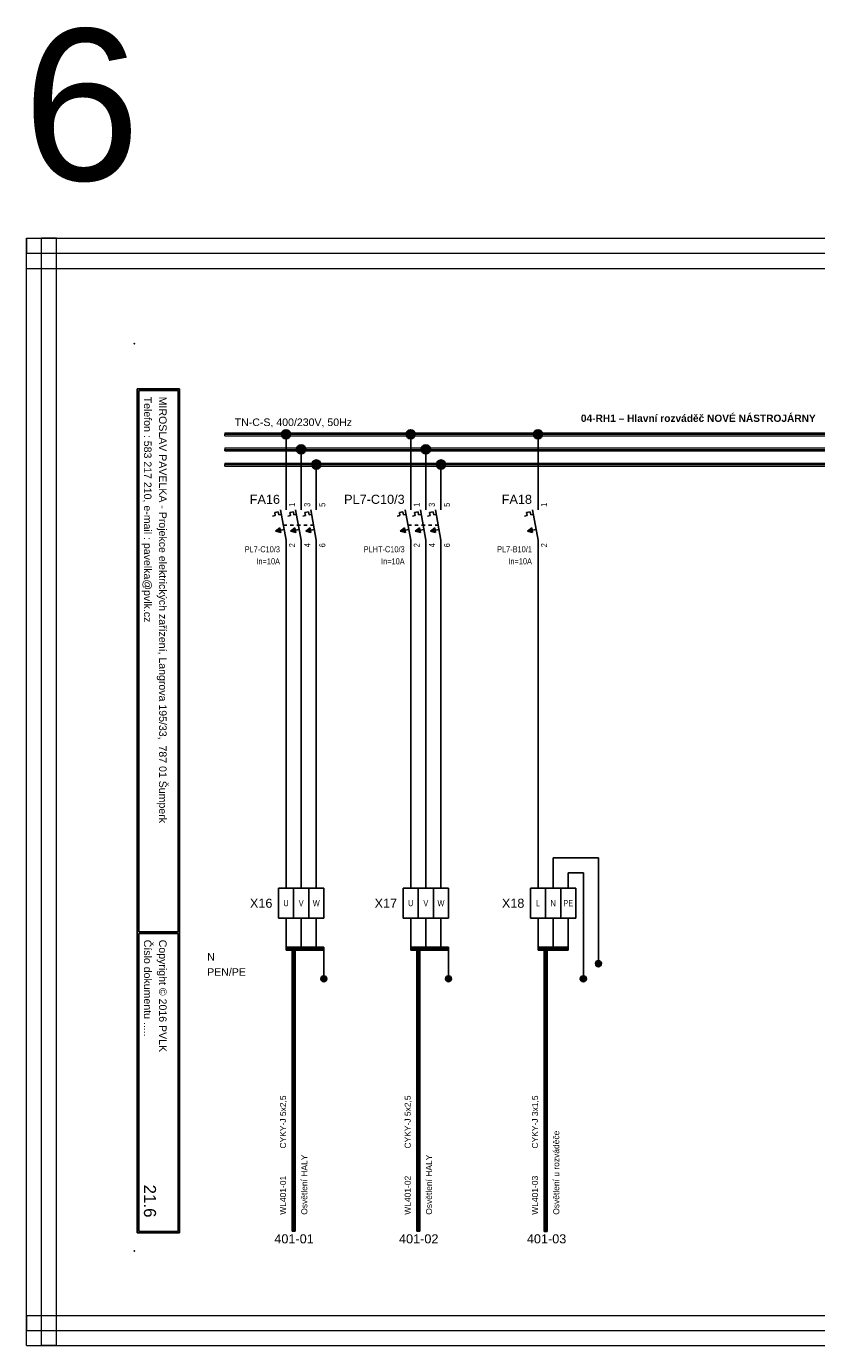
# Model space of a CAD drawing. Extents: x -1130 to 2703, y 1069 to 2560.
# Tile 30 of 31: x 2204 to 2465, y 2124 to 2560. Entities that reach past the tile are written whole.
import ezdxf
from ezdxf.enums import TextEntityAlignment as Align

# ---------------------------------------------------------------- set-up
doc = ezdxf.new("R2010")
doc.units = 0
doc.header["$MEASUREMENT"] = 0
doc.linetypes.add('DASHED', pattern=[0.564444, 0.282222, -0.282222])
for name, color, linetype in [('1-KRESBA', 7, 'Continuous'), ('__10-Popisy', 220, 'Continuous'), ('__Bílá', 7, 'Continuous'), ('__Oranžová', 30, 'Continuous'), ('__Rudá 010', 10, 'Continuous'), ('__Svmodrá', 4, 'Continuous'), ('__Vínová 220', 220, 'Continuous'), ('__Zelená', 3, 'Continuous'), ('__Černá 250', 7, 'Continuous')]:
    doc.layers.add(name, color=color, linetype=linetype)
doc.styles.add('Arial', font='arial.ttf')
doc.styles.add('GENERATED_STYLE_1', font='arial.ttf')

# ---------------------------------------------------------------- blocks, each defined once
blk = doc.blocks.new('L0001A02')
at = {"linetype": 'Continuous'}
h = blk.add_hatch(color=256, dxfattribs=at)
edge = h.paths.add_edge_path()
edge.add_arc((0, 0), 1.5, 0, 360)
blk.add_circle((0, 0), 1.5)
blk = doc.blocks.new('FEVA1606')
at = {"linetype": 'Continuous'}
for points in [[(-3.5, -2), (-2.06, -0.92), (-1.77, -2.5)], [(1.5, -2), (2.94, -0.92), (3.23, -2.5)], [(6.5, -2), (7.94, -0.92), (8.23, -2.5)]]:
    blk.add_hatch(color=256, dxfattribs=at).paths.add_polyline_path(points)
for p, q in [((0, 5), (0, 10)), ((5, 5), (5, 10)), ((10, 5), (10, 10)), ((-1.82, 5), (0, -5)), ((3.18, 5), (5, -5)), ((8.18, 5), (10, -5)), ((-4.45, 2.96), (-3.57, 3.12)), ((-3.75, 4.14), (-2.56, 4.35)), ((-3.75, 4.14), (-3.57, 3.12)), ((-2.56, 4.35), (-2.38, 3.34)), ((-2.38, 3.34), (-1.54, 3.49)), ((0.55, 2.96), (1.43, 3.12)), ((1.25, 4.14), (2.44, 4.35)), ((1.25, 4.14), (1.43, 3.12)), ((2.44, 4.35), (2.62, 3.34)), ((2.62, 3.34), (3.46, 3.49)), ((5.55, 2.96), (6.43, 3.12)), ((6.25, 4.14), (7.44, 4.35)), ((6.25, 4.14), (6.43, 3.12)), ((7.44, 4.35), (7.62, 3.34)), ((7.62, 3.34), (8.46, 3.49)), ((-3.5, -2), (-2.06, -0.92)), ((-3.5, -2), (-0.64, -1.48)), ((-3.5, -2), (-1.77, -2.5)), ((-2.06, -0.92), (-1.77, -2.5)), ((1.5, -2), (2.94, -0.92)), ((1.5, -2), (4.36, -1.48)), ((1.5, -2), (3.23, -2.5)), ((2.94, -0.92), (3.23, -2.5)), ((6.5, -2), (7.94, -0.92)), ((6.5, -2), (9.36, -1.48)), ((6.5, -2), (8.23, -2.5)), ((7.94, -0.92), (8.23, -2.5)), ((0, -5), (0, -10)), ((5, -5), (5, -10)), ((10, -5), (10, -10))]:
    blk.add_line(p, q)
at = {"linetype": 'DASHED', "ltscale": 4}
blk.add_line((-0.91, 0), (9.09, 0), dxfattribs=at)
at = {"style": 'Arial'}
blk.add_attdef('POPIS', text='', height=3, dxfattribs=at).set_placement((-2, 7), align=Align.RIGHT)
at = {"style": 'Arial', "width": 0.8}
for tag, p in [('NO1', (3, 6)), ('NO2', (8, 6)), ('NO3', (13, 6))]:
    blk.add_attdef(tag, p, '', height=2, rotation=90, dxfattribs=at)
for tag, p in [('TYP', (-2, -9)), ('PROUD', (-2, -13)), ('DOPLŇ1', (-2, -17)), ('DOPLŇ2', (-2, -21))]:
    blk.add_attdef(tag, text='', height=2, dxfattribs=at).set_placement(p, align=Align.RIGHT)
for tag, p in [('CO1', (3, -6)), ('CO2', (8, -6)), ('CO3', (13, -6))]:
    blk.add_attdef(tag, text='', height=2, rotation=90, dxfattribs=at).set_placement(p, align=Align.RIGHT)
blk = doc.blocks.new('V0085A01')
h = blk.add_hatch(color=256)
edge = h.paths.add_edge_path()
edge.add_arc((0, 0), 1, 0, 360)
blk.add_circle((0, 0), 1)
blk = doc.blocks.new('V0109A03')
for p, q in [((5, 10), (0, 10)), ((0, 0), (0, 10)), ((10, 10), (5, 10)), ((5, 0), (5, 10)), ((15, 10), (10, 10)), ((10, 0), (10, 10)), ((15, 0), (15, 10)), ((5, 0), (0, 0)), ((10, 0), (5, 0)), ((15, 0), (10, 0))]:
    blk.add_line(p, q)
at = {"style": 'Arial'}
blk.add_attdef('POPIS', text='', height=3, dxfattribs=at).set_placement((-2, 5), align=Align.RIGHT)
at = {"style": 'Arial', "width": 0.8}
for tag, p in [('S1', (2.5, 5)), ('S2', (7.5, 5)), ('S3', (12.5, 5))]:
    blk.add_attdef(tag, text='', height=2, dxfattribs=at).set_placement(p, align=Align.MIDDLE)
blk = doc.blocks.new('FEVA1462')
blk.add_hatch(color=256).paths.add_polyline_path([(-3.5, -2), (-2.06, -0.92), (-1.772, -2.504)])
for p, q in [((0, 5), (0, 10)), ((-1.818, 5), (0, -5)), ((-4.448, 2.964), (-3.568, 3.124)), ((-3.752, 4.136), (-2.564, 4.352)), ((-3.752, 4.136), (-3.568, 3.124)), ((-2.564, 4.352), (-2.38, 3.34)), ((-2.38, 3.34), (-1.544, 3.492)), ((-3.5, -2), (-2.06, -0.92)), ((-3.5, -2), (-0.64, -1.48)), ((-3.5, -2), (-1.772, -2.504)), ((-2.06, -0.92), (-1.772, -2.504)), ((0, -5), (0, -10))]:
    blk.add_line(p, q)
at = {"style": 'Arial'}
blk.add_attdef('POPIS', text='', height=3, dxfattribs=at).set_placement((-2, 7), align=Align.RIGHT)
at = {"style": 'Arial', "width": 0.8}
blk.add_attdef('NO1', (3, 6), '', height=2, rotation=90, dxfattribs=at)
for tag, p in [('TYP', (-2, -9)), ('PROUD', (-2, -13)), ('DOPLŇ1', (-2, -17)), ('DOPLŇ2', (-2, -21))]:
    blk.add_attdef(tag, text='', height=2, dxfattribs=at).set_placement(p, align=Align.RIGHT)
blk.add_attdef('CO1', text='', height=2, rotation=90, dxfattribs=at).set_placement((3, -6), align=Align.RIGHT)

msp = doc.modelspace()

# ---------------------------------------------------------------- linework, layer by layer
at = {"layer": '1-KRESBA'}
for p, q in [((2289.55, 2405.64), (2289.55, 2425.64)), ((2330.8, 2405.64), (2330.8, 2425.64)), ((2372.91, 2405.64), (2372.91, 2425.64)), ((2294.55, 2405.64), (2294.55, 2420.64)), ((2335.8, 2405.64), (2335.8, 2420.64)), ((2299.55, 2405.64), (2299.55, 2415.64)), ((2340.8, 2405.64), (2340.8, 2415.64)), ((2289.55, 2275.64), (2289.55, 2385.64)), ((2294.55, 2385.64), (2294.55, 2275.64)), ((2299.55, 2385.64), (2299.55, 2275.64)), ((2330.8, 2275.64), (2330.8, 2385.64)), ((2335.8, 2385.64), (2335.8, 2275.64)), ((2340.8, 2385.64), (2340.8, 2275.64)), ((2372.91, 2275.64), (2372.91, 2385.64)), ((2392.91, 2285.64), (2377.91, 2285.64)), ((2377.91, 2285.64), (2377.91, 2275.64)), ((2392.91, 2250.64), (2392.91, 2285.64)), ((2382.91, 2275.64), (2382.91, 2280.64)), ((2382.91, 2280.64), (2387.91, 2280.64)), ((2387.91, 2280.64), (2387.91, 2245.64)), ((2289.55, 2265.64), (2289.55, 2255.64)), ((2294.55, 2265.64), (2294.55, 2255.64)), ((2299.55, 2265.64), (2299.55, 2255.64)), ((2330.8, 2265.64), (2330.8, 2255.64)), ((2335.8, 2265.64), (2335.8, 2255.64)), ((2340.8, 2265.64), (2340.8, 2255.64)), ((2372.91, 2265.64), (2372.91, 2255.64)), ((2377.91, 2265.64), (2377.91, 2255.64)), ((2382.91, 2265.64), (2382.91, 2255.64)), ((2289.55, 2256.14), (2289.55, 2255.64)), ((2289.55, 2256.14), (2302.05, 2256.14)), ((2289.55, 2255.14), (2289.55, 2255.64)), ((2289.55, 2255.64), (2302.05, 2255.64)), ((2289.55, 2255.14), (2302.05, 2255.14)), ((2291.55, 2162.19), (2291.55, 2256.14)), ((2291.55, 2256.14), (2292.05, 2256.14)), ((2292.05, 2162.19), (2292.05, 2256.14)), ((2292.55, 2256.14), (2292.05, 2256.14)), ((2292.55, 2162.19), (2292.55, 2256.14)), ((2302.05, 2256.14), (2302.05, 2255.64)), ((2302.05, 2255.14), (2302.05, 2255.64)), ((2302.05, 2255.64), (2302.05, 2245.64)), ((2330.8, 2256.14), (2330.8, 2255.64)), ((2330.8, 2256.14), (2343.3, 2256.14)), ((2330.8, 2255.14), (2330.8, 2255.64)), ((2330.8, 2255.64), (2343.3, 2255.64)), ((2330.8, 2255.14), (2343.3, 2255.14)), ((2332.8, 2162.19), (2332.8, 2256.14)), ((2332.8, 2256.14), (2333.3, 2256.14)), ((2333.3, 2162.19), (2333.3, 2256.14)), ((2333.8, 2256.14), (2333.3, 2256.14)), ((2333.8, 2162.19), (2333.8, 2256.14)), ((2343.3, 2256.14), (2343.3, 2255.64)), ((2343.3, 2255.14), (2343.3, 2255.64)), ((2343.3, 2255.64), (2343.3, 2245.64)), ((2372.91, 2256.14), (2372.91, 2255.64)), ((2372.91, 2256.14), (2382.91, 2256.14)), ((2372.91, 2255.14), (2372.91, 2255.64)), ((2372.91, 2255.64), (2382.91, 2255.64)), ((2372.91, 2255.14), (2382.91, 2255.14)), ((2374.91, 2162.1), (2374.91, 2256.14)), ((2374.91, 2256.14), (2375.41, 2256.14)), ((2375.41, 2162.1), (2375.41, 2256.14)), ((2375.91, 2256.14), (2375.41, 2256.14)), ((2375.91, 2162.1), (2375.91, 2256.14)), ((2382.91, 2256.14), (2382.91, 2255.64)), ((2382.91, 2255.14), (2382.91, 2255.64)), ((2291.55, 2162.19), (2292.05, 2162.19)), ((2292.55, 2162.19), (2292.05, 2162.19)), ((2332.8, 2162.19), (2333.3, 2162.19)), ((2333.8, 2162.19), (2333.3, 2162.19)), ((2374.91, 2162.1), (2375.41, 2162.1)), ((2375.91, 2162.1), (2375.41, 2162.1))]:
    msp.add_line(p, q, dxfattribs=at)
at = {"layer": '__Bílá'}
for p, q in [((2254.35, 2440.64), (2240.35, 2440.64)), ((2240.35, 2440.64), (2240.35, 2161.64)), ((2253.85, 2440.14), (2240.85, 2440.14)), ((2240.85, 2440.14), (2240.85, 2261.14)), ((2253.85, 2440.14), (2253.85, 2261.14)), ((2254.35, 2440.64), (2254.35, 2161.64)), ((2253.85, 2261.14), (2240.85, 2261.14)), ((2253.85, 2260.64), (2240.85, 2260.64)), ((2240.85, 2260.64), (2240.85, 2162.14)), ((2253.85, 2260.64), (2253.85, 2162.14)), ((2254.35, 2161.64), (2240.35, 2161.64)), ((2253.85, 2162.14), (2240.85, 2162.14))]:
    msp.add_line(p, q, dxfattribs=at)
for p in [(2239.35, 2455.64), (2239.35, 2155.64)]:
    msp.add_point(p, dxfattribs=at)
at = {"layer": '__Oranžová', "lineweight": 0}
for p, q in [((2269.35, 2426.14), (2269.35, 2425.64)), ((2269.35, 2426.14), (2619.35, 2426.14)), ((2269.35, 2425.14), (2269.35, 2425.64)), ((2269.35, 2425.64), (2619.35, 2425.64)), ((2269.35, 2425.14), (2619.35, 2425.14)), ((2269.35, 2421.14), (2269.35, 2420.64)), ((2269.35, 2421.14), (2619.35, 2421.14)), ((2269.35, 2420.14), (2269.35, 2420.64)), ((2269.35, 2420.64), (2619.35, 2420.64)), ((2269.35, 2420.14), (2619.35, 2420.14)), ((2269.35, 2416.14), (2269.35, 2415.64)), ((2269.35, 2416.14), (2619.35, 2416.14)), ((2269.35, 2415.14), (2269.35, 2415.64)), ((2269.35, 2415.64), (2619.35, 2415.64)), ((2269.35, 2415.14), (2619.35, 2415.14))]:
    msp.add_line(p, q, dxfattribs=at)
at = {"layer": '__Vínová 220', "lineweight": 0}
for p, q in [((2203.64, 2490.46), (2203.64, 2485.46)), ((2203.64, 2490.46), (2700.04, 2490.46)), ((2203.64, 2124.38), (2203.64, 2490.46)), ((2203.64, 2490.46), (2208.64, 2490.46)), ((2208.64, 2124.38), (2208.64, 2490.46)), ((2213.64, 2490.46), (2208.64, 2490.46)), ((2213.64, 2124.38), (2213.64, 2490.46)), ((2203.64, 2480.46), (2203.64, 2485.46)), ((2203.64, 2485.46), (2700.04, 2485.46)), ((2203.64, 2480.46), (2700.04, 2480.46)), ((2203.64, 2134.38), (2203.64, 2129.38)), ((2203.64, 2134.38), (2700.04, 2134.38)), ((2203.64, 2124.38), (2203.64, 2129.38)), ((2203.64, 2129.38), (2700.04, 2129.38)), ((2203.64, 2124.38), (2700.04, 2124.38)), ((2203.64, 2124.38), (2208.64, 2124.38)), ((2213.64, 2124.38), (2208.64, 2124.38))]:
    msp.add_line(p, q, dxfattribs=at)

# ---------------------------------------------------------------- block references
at = {"color": 250, "linetype": 'Continuous'}
for p in [(2392.91, 2250.64), (2302.05, 2245.64), (2343.3, 2245.64), (2387.91, 2245.64)]:
    msp.add_blockref('V0085A01', p, dxfattribs=at)
at = {"layer": '1-KRESBA'}
for p in [(2289.55, 2425.64), (2330.8, 2425.64), (2372.91, 2425.64), (2294.55, 2420.64), (2335.8, 2420.64), (2299.55, 2415.64), (2340.8, 2415.64)]:
    msp.add_blockref('L0001A02', p, dxfattribs=at)
at = {"layer": '__Černá 250'}
for name, p, values in [('FEVA1606', (2289.55, 2395.64), {'POPIS': 'FA16', 'TYP': 'PL7-C10/3', 'PROUD': 'In=10A', 'CO1': '2', 'NO1': '1', 'CO2': '4', 'NO2': '3', 'CO3': '6', 'NO3': '5'}), ('FEVA1606', (2330.8, 2395.64), {'POPIS': 'PL7-C10/3', 'TYP': 'PLHT-C10/3', 'PROUD': 'In=10A', 'CO1': '2', 'NO1': '1', 'CO2': '4', 'NO2': '3', 'CO3': '6', 'NO3': '5'}), ('FEVA1462', (2372.91, 2395.64), {'POPIS': 'FA18', 'TYP': 'PL7-B10/1', 'PROUD': 'In=10A', 'CO1': '2', 'NO1': '1'})]:
    msp.add_blockref(name, p, dxfattribs=at).add_auto_attribs(values)
ref = msp.add_blockref('V0109A03', (2287.05, 2265.64), dxfattribs=at)
ref.add_attrib('POPIS', 'X16', dxfattribs={"layer": '0', "height": 3, "style": 'Arial'}).set_placement((2285.05, 2269.12), align=Align.RIGHT)
ref.add_attrib('S1', 'U', dxfattribs={"layer": '0', "height": 2, "style": 'Arial', "width": 0.8}).set_placement((2289.55, 2270.64), align=Align.MIDDLE)
ref.add_attrib('S2', 'V', dxfattribs={"layer": '0', "height": 2, "style": 'Arial', "width": 0.8}).set_placement((2294.55, 2270.64), align=Align.MIDDLE)
ref.add_attrib('S3', 'W', dxfattribs={"layer": '0', "height": 2, "style": 'Arial', "width": 0.8}).set_placement((2299.55, 2270.64), align=Align.MIDDLE)
ref = msp.add_blockref('V0109A03', (2328.3, 2265.64), dxfattribs=at)
ref.add_attrib('POPIS', 'X17', dxfattribs={"layer": '0', "height": 3, "style": 'Arial'}).set_placement((2326.3, 2269.12), align=Align.RIGHT)
ref.add_attrib('S1', 'U', dxfattribs={"layer": '0', "height": 2, "style": 'Arial', "width": 0.8}).set_placement((2330.8, 2270.64), align=Align.MIDDLE)
ref.add_attrib('S2', 'V', dxfattribs={"layer": '0', "height": 2, "style": 'Arial', "width": 0.8}).set_placement((2335.8, 2270.64), align=Align.MIDDLE)
ref.add_attrib('S3', 'W', dxfattribs={"layer": '0', "height": 2, "style": 'Arial', "width": 0.8}).set_placement((2340.8, 2270.64), align=Align.MIDDLE)
ref = msp.add_blockref('V0109A03', (2370.41, 2265.64), dxfattribs=at)
ref.add_attrib('POPIS', 'X18', dxfattribs={"layer": '0', "height": 3, "style": 'Arial'}).set_placement((2368.41, 2269.12), align=Align.RIGHT)
ref.add_attrib('S1', 'L', dxfattribs={"layer": '0', "height": 2, "style": 'Arial', "width": 0.8}).set_placement((2372.91, 2270.64), align=Align.MIDDLE)
ref.add_attrib('S2', 'N', dxfattribs={"layer": '0', "height": 2, "style": 'Arial', "width": 0.8}).set_placement((2377.91, 2270.64), align=Align.MIDDLE)
ref.add_attrib('S3', 'PE', dxfattribs={"layer": '0', "height": 2, "style": 'Arial', "width": 0.8}).set_placement((2382.91, 2270.64), align=Align.MIDDLE)

# ---------------------------------------------------------------- texts
at = {"layer": '__10-Popisy', "style": 'Arial'}
msp.add_text('6', height=50, dxfattribs=at).set_placement((2202.46, 2509.58))
at = {"layer": '__Bílá', "style": 'Arial'}
for s, p in [('Telefon : 583 217 210, e-mail : pavelka@pvlk.cz', (2242.54, 2438.05)), ('MIROSLAV PAVELKA - Projekce elektrických zařízení, Langrova 195/33,  787 01 Šumperk', (2247.54, 2438.05)), ('Číslo dokumentu .....', (2242.54, 2258.55)), ('Copyright © 2016 PVLK', (2247.54, 2258.55))]:
    msp.add_text(s, height=2.5, rotation=270, dxfattribs=at).set_placement(p)
at = {"layer": '__Bílá', "insert": (2387.1, 2429.7), "char_height": 3, "attachment_point": 7, "style": 'Arial'}
msp.add_mtext('\\fArial|b1|i0|c0|p34;\\H2.4;04-RH1 – Hlavní rozváděč NOVÉ NÁSTROJÁRNY\\fArial|b0|i0|c0|p34;\\H2.5;\\P', dxfattribs=at)
at = {"layer": '__Oranžová', "lineweight": 0, "style": 'Arial'}
msp.add_text('TN-C-S, 400/230V, 50Hz', height=2.5, dxfattribs=at).set_placement((2272.56, 2428.36))
at = {"layer": '__Rudá 010', "style": 'Arial'}
for s, p in [('CYKY-J 5x2,5', (2289.55, 2189.53)), ('CYKY-J 5x2,5', (2330.8, 2189.53)), ('CYKY-J 3x1,5', (2372.91, 2189.53)), ('WL401-01', (2289.55, 2167.64)), ('WL401-02', (2330.8, 2167.64)), ('WL401-03', (2372.91, 2167.64))]:
    msp.add_text(s, height=2, rotation=90, dxfattribs=at).set_placement(p)
at = {"layer": '__Rudá 010', "style": 'GENERATED_STYLE_1'}
for s, p in [('401-01', (2298.72, 2158.18)), ('401-02', (2339.97, 2158.18)), ('401-03', (2382.28, 2158.18))]:
    msp.add_text(s, height=3, dxfattribs=at).set_placement(p, align=Align.RIGHT)
at = {"layer": '__Rudá 010', "char_height": 2, "width": 62.8406, "attachment_point": 1, "rotation": 90, "style": 'Arial'}
for s, insert in [('Osvětlení u rozváděče\\P', (2377.94, 2167.64)), ('Osvětlení HALY', (2294.58, 2167.64)), ('Osvětlení HALY', (2335.83, 2167.64))]:
    msp.add_mtext(s, dxfattribs=dict(at, insert=insert))
at = {"layer": '__Svmodrá', "linetype": 'Continuous', "style": 'Arial'}
msp.add_text('N', height=2.5, dxfattribs=at).set_placement((2263.46, 2251.64))
at = {"layer": '__Vínová 220', "style": 'Arial'}
msp.add_attdef('21.6', text='F.1.201', height=4, rotation=270, dxfattribs=at).set_placement((2242.54, 2166.73), align=Align.RIGHT)
at = {"layer": '__Zelená', "linetype": 'Continuous', "style": 'Arial'}
msp.add_text('PEN/PE', height=2.5, dxfattribs=at).set_placement((2263.46, 2246.64))

doc.saveas('drawing.dxf')
